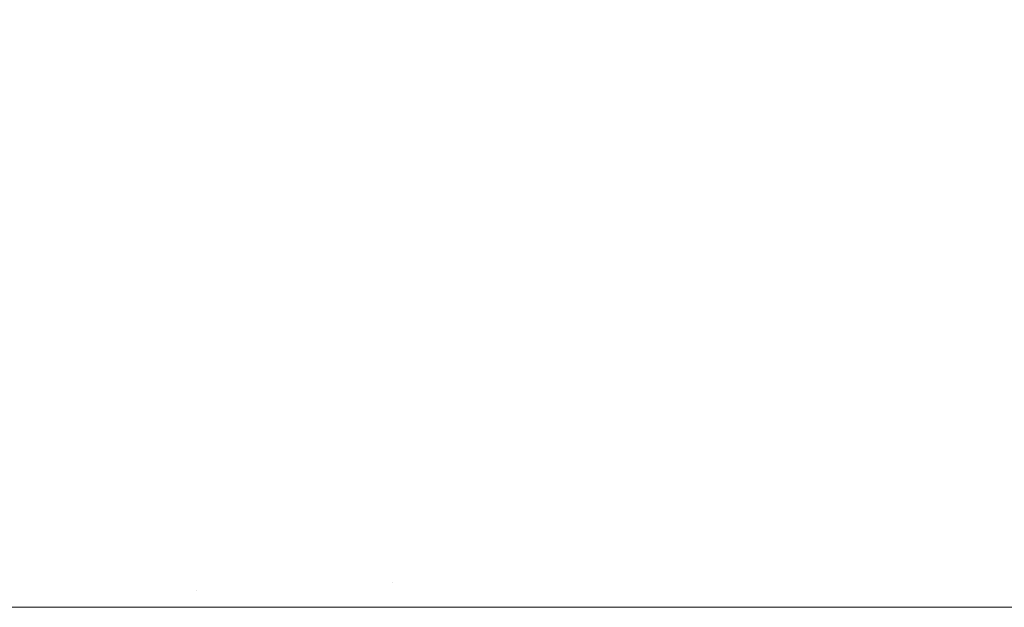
# Model space of a CAD drawing. Header units: centimetres. Extents: x -26 to 27.3, y -25.9 to -24.1.
# Tile 215 of 224: x 27.1869 to 27.2084, y -24.1599 to -24.1471. Entities that reach past the tile are written whole.
import ezdxf

# ---------------------------------------------------------------- set-up
doc = ezdxf.new("R2010")
doc.units = ezdxf.units.CM
doc.header["$LTSCALE"] = 2.54
doc.layers.add('Lucido design-1', color=7, linetype='Continuous')

# ---------------------------------------------------------------- blocks, each defined once
blk = doc.blocks.new('Gruppo-7-1')
at = {"color": 7, "linetype": 'Continuous', "lineweight": 9}
for points, invisible_edges in [([(27.189359, -24.143372, 1181.624338), (27.190073, -24.143686, 1181.624338), (27.188401, -24.147273, 1181.623701), (27.187845, -24.147028, 1181.623701)], 15), ([(27.185756, -24.147805, 1182.421942), (27.186279, -24.147958, 1182.421942), (27.18756, -24.143896, 1182.421311), (27.186858, -24.143691, 1182.421311)], 15), ([(27.190073, -24.143686, 1181.624338), (27.190772, -24.144031, 1181.624338), (27.188945, -24.147541, 1181.623701), (27.188401, -24.147273, 1181.623701)], 15), ([(27.193296, -24.147043, 1182.421311), (27.193846, -24.147525, 1182.421311), (27.196698, -24.144413, 1182.4205), (27.196009, -24.14381, 1182.4205)], 15), ([(27.197253, -24.143808, 1181.625134), (27.19794, -24.144466, 1181.625134), (27.195159, -24.147247, 1181.624338), (27.194595, -24.146708, 1181.624338)], 15), ([(27.198596, -24.146397, 1182.4205), (27.199169, -24.147111, 1182.4205), (27.202482, -24.144569, 1182.419509), (27.201795, -24.143713, 1182.419509)], 15), ([(27.186279, -24.147958, 1182.421942), (27.186796, -24.148133, 1182.421942), (27.188253, -24.144131, 1182.421311), (27.18756, -24.143896, 1182.421311)], 15), ([(27.190772, -24.144031, 1181.624338), (27.191456, -24.144406, 1181.624338), (27.189478, -24.147834, 1181.623701), (27.188945, -24.147541, 1181.623701)], 15), ([(27.186796, -24.148133, 1182.421942), (27.187305, -24.148331, 1182.421942), (27.188935, -24.144396, 1182.421311), (27.188253, -24.144131, 1182.421311)], 15), ([(27.202918, -24.144235, 1181.62609), (27.203581, -24.145139, 1181.62609), (27.200384, -24.147378, 1181.625134), (27.199821, -24.146611, 1181.625134)], 15), ([(27.203741, -24.146367, 1182.419509), (27.204311, -24.147306, 1182.419509), (27.207881, -24.145245, 1182.418342), (27.207218, -24.144152, 1182.418342)], 15), ([(27.187305, -24.148331, 1182.421942), (27.187804, -24.148551, 1182.421942), (27.189604, -24.144691, 1182.421311), (27.188935, -24.144396, 1182.421311)], 15), ([(27.191456, -24.144406, 1181.624338), (27.192123, -24.144811, 1181.624338), (27.189997, -24.148149, 1181.623701), (27.189478, -24.147834, 1181.623701)], 15), ([(27.193846, -24.147525, 1182.421311), (27.194375, -24.148031, 1182.421311), (27.197359, -24.145047, 1182.4205), (27.196698, -24.144413, 1182.4205)], 15), ([(27.19794, -24.144466, 1181.625134), (27.198598, -24.145153, 1181.625134), (27.195698, -24.147811, 1181.624338), (27.195159, -24.147247, 1181.624338)], 15), ([(27.187804, -24.148551, 1182.421942), (27.188294, -24.148792, 1182.421942), (27.190261, -24.145015, 1182.421311), (27.189604, -24.144691, 1182.421311)], 15), ([(27.199169, -24.147111, 1182.4205), (27.199711, -24.147849, 1182.4205), (27.203131, -24.145454, 1182.419509), (27.202482, -24.144569, 1182.419509)], 15), ([(27.192123, -24.144811, 1181.624338), (27.192771, -24.145244, 1181.624338), (27.190502, -24.148486, 1181.623701), (27.189997, -24.148149, 1181.623701)], 15), ([(27.188294, -24.148792, 1182.421942), (27.188772, -24.149055, 1182.421942), (27.190902, -24.145366, 1182.421311), (27.190261, -24.145015, 1182.421311)], 15), ([(27.194375, -24.148031, 1182.421311), (27.194881, -24.14856, 1182.421311), (27.197993, -24.145708, 1182.4205), (27.197359, -24.145047, 1182.4205)], 15), ([(27.198598, -24.145153, 1181.625134), (27.199225, -24.145869, 1181.625134), (27.196212, -24.148397, 1181.624338), (27.195698, -24.147811, 1181.624338)], 15), ([(27.203581, -24.145139, 1181.62609), (27.204204, -24.146072, 1181.62609), (27.200912, -24.148169, 1181.625134), (27.200384, -24.147378, 1181.625134)], 15), ([(27.208135, -24.145098, 1181.627202), (27.208756, -24.146229, 1181.627202), (27.205326, -24.148015, 1181.62609), (27.204786, -24.147031, 1181.62609)], 15), ([(27.188772, -24.149055, 1182.421942), (27.189239, -24.149338, 1182.421942), (27.191527, -24.145746, 1182.421311), (27.190902, -24.145366, 1182.421311)], 15), ([(27.192771, -24.145244, 1181.624338), (27.1934, -24.145706, 1181.624338), (27.190991, -24.148845, 1181.623701), (27.190502, -24.148486, 1181.623701)], 15), ([(27.204311, -24.147306, 1182.419509), (27.204839, -24.148268, 1182.419509), (27.208496, -24.146365, 1182.418342), (27.207881, -24.145245, 1182.418342)], 15), ([(27.199711, -24.147849, 1182.4205), (27.20022, -24.148611, 1182.4205), (27.203741, -24.146367, 1182.419509), (27.203131, -24.145454, 1182.419509)], 15), ([(27.189239, -24.149338, 1182.421942), (27.189693, -24.149641, 1182.421942), (27.192136, -24.146152, 1182.421311), (27.191527, -24.145746, 1182.421311)], 15), ([(27.1934, -24.145706, 1181.624338), (27.194009, -24.146194, 1181.624338), (27.191465, -24.149225, 1181.623701), (27.190991, -24.148845, 1181.623701)], 15), ([(27.194881, -24.14856, 1182.421311), (27.195363, -24.14911, 1182.421311), (27.198596, -24.146397, 1182.4205), (27.197993, -24.145708, 1182.4205)], 15), ([(27.199225, -24.145869, 1181.625134), (27.199821, -24.146611, 1181.625134), (27.1967, -24.149005, 1181.624338), (27.196212, -24.148397, 1181.624338)], 15), ([(27.189693, -24.149641, 1182.421942), (27.190133, -24.149964, 1182.421942), (27.192726, -24.146585, 1182.421311), (27.192136, -24.146152, 1182.421311)], 15), ([(27.194009, -24.146194, 1181.624338), (27.194595, -24.146708, 1181.624338), (27.191922, -24.149626, 1181.623701), (27.191465, -24.149225, 1181.623701)], 15), ([(27.204204, -24.146072, 1181.62609), (27.204786, -24.147031, 1181.62609), (27.201406, -24.148983, 1181.625134), (27.200912, -24.148169, 1181.625134)], 15), ([(27.208756, -24.146229, 1181.627202), (27.209327, -24.147387, 1181.627202), (27.205822, -24.149021, 1181.62609), (27.205326, -24.148015, 1181.62609)], 15), ([(27.195363, -24.14911, 1182.421311), (27.195821, -24.14968, 1182.421311), (27.199169, -24.147111, 1182.4205), (27.198596, -24.146397, 1182.4205)], 15), ([(27.20022, -24.148611, 1182.4205), (27.200695, -24.149394, 1182.4205), (27.204311, -24.147306, 1182.419509), (27.203741, -24.146367, 1182.419509)], 15), ([(27.204839, -24.148268, 1182.419509), (27.205324, -24.149253, 1182.419509), (27.209061, -24.147511, 1182.418342), (27.208496, -24.146365, 1182.418342)], 15), ([(27.186704, -24.146613, 1181.623701), (27.187279, -24.146808, 1181.623701), (27.185919, -24.150543, 1181.623223), (27.185508, -24.150403, 1181.623223)], 15), ([(27.190133, -24.149964, 1182.421942), (27.190559, -24.150306, 1182.421942), (27.193296, -24.147043, 1182.421311), (27.192726, -24.146585, 1182.421311)], 15), ([(27.199821, -24.146611, 1181.625134), (27.200384, -24.147378, 1181.625134), (27.197162, -24.149634, 1181.624338), (27.1967, -24.149005, 1181.624338)], 15), ([(27.187279, -24.146808, 1181.623701), (27.187845, -24.147028, 1181.623701), (27.186324, -24.1507, 1181.623223), (27.185919, -24.150543, 1181.623223)], 15), ([(27.194595, -24.146708, 1181.624338), (27.195159, -24.147247, 1181.624338), (27.19236, -24.150046, 1181.623701), (27.191922, -24.149626, 1181.623701)], 15), ([(27.187845, -24.147028, 1181.623701), (27.188401, -24.147273, 1181.623701), (27.186721, -24.150875, 1181.623223), (27.186324, -24.1507, 1181.623223)], 15), ([(27.190559, -24.150306, 1182.421942), (27.190969, -24.150665, 1182.421942), (27.193846, -24.147525, 1182.421311), (27.193296, -24.147043, 1182.421311)], 15), ([(27.204786, -24.147031, 1181.62609), (27.205326, -24.148015, 1181.62609), (27.201864, -24.149817, 1181.625134), (27.201406, -24.148983, 1181.625134)], 15), ([(27.188401, -24.147273, 1181.623701), (27.188945, -24.147541, 1181.623701), (27.18711, -24.151067, 1181.623223), (27.186721, -24.150875, 1181.623223)], 15), ([(27.195159, -24.147247, 1181.624338), (27.195698, -24.147811, 1181.624338), (27.19278, -24.150484, 1181.623701), (27.19236, -24.150046, 1181.623701)], 15), ([(27.195821, -24.14968, 1182.421311), (27.196253, -24.15027, 1182.421311), (27.199711, -24.147849, 1182.4205), (27.199169, -24.147111, 1182.4205)], 15), ([(27.200695, -24.149394, 1182.4205), (27.201135, -24.150196, 1182.4205), (27.204839, -24.148268, 1182.419509), (27.204311, -24.147306, 1182.419509)], 15), ([(27.190969, -24.150665, 1182.421942), (27.191363, -24.151043, 1182.421942), (27.194375, -24.148031, 1182.421311), (27.193846, -24.147525, 1182.421311)], 15), ([(27.200384, -24.147378, 1181.625134), (27.200912, -24.148169, 1181.625134), (27.197595, -24.150283, 1181.624338), (27.197162, -24.149634, 1181.624338)], 15), ([(27.205324, -24.149253, 1182.419509), (27.205767, -24.150258, 1182.419509), (27.209575, -24.14868, 1182.418342), (27.209061, -24.147511, 1182.418342)], 15), ([(27.209327, -24.147387, 1181.627202), (27.209846, -24.148568, 1181.627202), (27.206274, -24.150048, 1181.62609), (27.205822, -24.149021, 1181.62609)], 15), ([(27.188945, -24.147541, 1181.623701), (27.189478, -24.147834, 1181.623701), (27.187491, -24.151275, 1181.623223), (27.18711, -24.151067, 1181.623223)], 15), ([(27.189478, -24.147834, 1181.623701), (27.189997, -24.148149, 1181.623701), (27.187861, -24.1515, 1181.623223), (27.187491, -24.151275, 1181.623223)], 15), ([(27.195698, -24.147811, 1181.624338), (27.196212, -24.148397, 1181.624338), (27.193181, -24.150941, 1181.623701), (27.19278, -24.150484, 1181.623701)], 15), ([(27.196253, -24.15027, 1182.421311), (27.19666, -24.150879, 1182.421311), (27.20022, -24.148611, 1182.4205), (27.199711, -24.147849, 1182.4205)], 15), ([(27.185329, -24.152164, 1182.422389), (27.185663, -24.152294, 1182.422389), (27.187305, -24.148331, 1182.421942), (27.186796, -24.148133, 1182.421942)], 15), ([(27.189997, -24.148149, 1181.623701), (27.190502, -24.148486, 1181.623701), (27.188222, -24.151741, 1181.623223), (27.187861, -24.1515, 1181.623223)], 15), ([(27.191363, -24.151043, 1182.421942), (27.191741, -24.151437, 1182.421942), (27.194881, -24.14856, 1182.421311), (27.194375, -24.148031, 1182.421311)], 15), ([(27.200912, -24.148169, 1181.625134), (27.201406, -24.148983, 1181.625134), (27.197999, -24.15095, 1181.624338), (27.197595, -24.150283, 1181.624338)], 15), ([(27.205326, -24.148015, 1181.62609), (27.205822, -24.149021, 1181.62609), (27.202285, -24.150671, 1181.625134), (27.201864, -24.149817, 1181.625134)], 15), ([(27.185663, -24.152294, 1182.422389), (27.185992, -24.152439, 1182.422389), (27.187804, -24.148551, 1182.421942), (27.187305, -24.148331, 1182.421942)], 15), ([(27.201135, -24.150196, 1182.4205), (27.20154, -24.151018, 1182.4205), (27.205324, -24.149253, 1182.419509), (27.204839, -24.148268, 1182.419509)], 15), ([(27.185992, -24.152439, 1182.422389), (27.186313, -24.152597, 1182.422389), (27.188294, -24.148792, 1182.421942), (27.187804, -24.148551, 1182.421942)], 15), ([(27.190502, -24.148486, 1181.623701), (27.190991, -24.148845, 1181.623701), (27.188572, -24.151998, 1181.623223), (27.188222, -24.151741, 1181.623223)], 15), ([(27.191741, -24.151437, 1182.421942), (27.1921, -24.151847, 1182.421942), (27.195363, -24.14911, 1182.421311), (27.194881, -24.14856, 1182.421311)], 15), ([(27.196212, -24.148397, 1181.624338), (27.1967, -24.149005, 1181.624338), (27.193561, -24.151414, 1181.623701), (27.193181, -24.150941, 1181.623701)], 15), ([(27.19666, -24.150879, 1182.421311), (27.197039, -24.151504, 1182.421311), (27.200695, -24.149394, 1182.4205), (27.20022, -24.148611, 1182.4205)], 15), ([(27.209846, -24.148568, 1181.627202), (27.210314, -24.149771, 1181.627202), (27.206681, -24.151093, 1181.62609), (27.206274, -24.150048, 1181.62609)], 15), ([(27.186313, -24.152597, 1182.422389), (27.186628, -24.15277, 1182.422389), (27.188772, -24.149055, 1182.421942), (27.188294, -24.148792, 1182.421942)], 15), ([(27.205767, -24.150258, 1182.419509), (27.206165, -24.151281, 1182.419509), (27.210039, -24.149871, 1182.418342), (27.209575, -24.14868, 1182.418342)], 15), ([(27.190991, -24.148845, 1181.623701), (27.191465, -24.149225, 1181.623701), (27.188911, -24.15227, 1181.623223), (27.188572, -24.151998, 1181.623223)], 15), ([(27.1967, -24.149005, 1181.624338), (27.197162, -24.149634, 1181.624338), (27.19392, -24.151904, 1181.623701), (27.193561, -24.151414, 1181.623701)], 15), ([(27.201406, -24.148983, 1181.625134), (27.201864, -24.149817, 1181.625134), (27.198375, -24.151634, 1181.624338), (27.197999, -24.15095, 1181.624338)], 15), ([(27.205822, -24.149021, 1181.62609), (27.206274, -24.150048, 1181.62609), (27.202668, -24.151542, 1181.625134), (27.202285, -24.150671, 1181.625134)], 15), ([(27.186628, -24.15277, 1182.422389), (27.186934, -24.152956, 1182.422389), (27.189239, -24.149338, 1182.421942), (27.188772, -24.149055, 1182.421942)], 15), ([(27.191465, -24.149225, 1181.623701), (27.191922, -24.149626, 1181.623701), (27.189237, -24.152556, 1181.623223), (27.188911, -24.15227, 1181.623223)], 15), ([(27.1921, -24.151847, 1182.421942), (27.192442, -24.152273, 1182.421942), (27.195821, -24.14968, 1182.421311), (27.195363, -24.14911, 1182.421311)], 15), ([(27.20154, -24.151018, 1182.4205), (27.201909, -24.151856, 1182.4205), (27.205767, -24.150258, 1182.419509), (27.205324, -24.149253, 1182.419509)], 15), ([(27.186934, -24.152956, 1182.422389), (27.187232, -24.153155, 1182.422389), (27.189693, -24.149641, 1182.421942), (27.189239, -24.149338, 1182.421942)], 15), ([(27.197039, -24.151504, 1182.421311), (27.197391, -24.152145, 1182.421311), (27.201135, -24.150196, 1182.4205), (27.200695, -24.149394, 1182.4205)], 15), ([(27.187232, -24.153155, 1182.422389), (27.187522, -24.153367, 1182.422389), (27.190133, -24.149964, 1182.421942), (27.189693, -24.149641, 1182.421942)], 15), ([(27.191922, -24.149626, 1181.623701), (27.19236, -24.150046, 1181.623701), (27.18955, -24.152856, 1181.623223), (27.189237, -24.152556, 1181.623223)], 15), ([(27.192442, -24.152273, 1182.421942), (27.192765, -24.152713, 1182.421942), (27.196253, -24.15027, 1182.421311), (27.195821, -24.14968, 1182.421311)], 15), ([(27.197162, -24.149634, 1181.624338), (27.197595, -24.150283, 1181.624338), (27.194257, -24.152409, 1181.623701), (27.19392, -24.151904, 1181.623701)], 15), ([(27.201864, -24.149817, 1181.625134), (27.202285, -24.150671, 1181.625134), (27.19872, -24.152333, 1181.624338), (27.198375, -24.151634, 1181.624338)], 15), ([(27.206165, -24.151281, 1182.419509), (27.206517, -24.152321, 1182.419509), (27.210449, -24.151081, 1182.418342), (27.210039, -24.149871, 1182.418342)], 15), ([(27.210314, -24.149771, 1181.627202), (27.210729, -24.150993, 1181.627202), (27.207041, -24.152156, 1181.62609), (27.206681, -24.151093, 1181.62609)], 15), ([(27.187522, -24.153367, 1182.422389), (27.187801, -24.153592, 1182.422389), (27.190559, -24.150306, 1182.421942), (27.190133, -24.149964, 1182.421942)], 15), ([(27.19236, -24.150046, 1181.623701), (27.19278, -24.150484, 1181.623701), (27.18985, -24.153169, 1181.623223), (27.18955, -24.152856, 1181.623223)], 15), ([(27.206274, -24.150048, 1181.62609), (27.206681, -24.151093, 1181.62609), (27.203013, -24.152429, 1181.625134), (27.202668, -24.151542, 1181.625134)], 15), ([(27.187801, -24.153592, 1182.422389), (27.188071, -24.153828, 1182.422389), (27.190969, -24.150665, 1182.421942), (27.190559, -24.150306, 1182.421942)], 15), ([(27.192765, -24.152713, 1182.421942), (27.193068, -24.153167, 1182.421942), (27.19666, -24.150879, 1182.421311), (27.196253, -24.15027, 1182.421311)], 15), ([(27.197595, -24.150283, 1181.624338), (27.197999, -24.15095, 1181.624338), (27.194572, -24.152928, 1181.623701), (27.194257, -24.152409, 1181.623701)], 15), ([(27.197391, -24.152145, 1182.421311), (27.197715, -24.152802, 1182.421311), (27.20154, -24.151018, 1182.4205), (27.201135, -24.150196, 1182.4205)], 15), ([(27.201909, -24.151856, 1182.4205), (27.202241, -24.152709, 1182.4205), (27.206165, -24.151281, 1182.419509), (27.205767, -24.150258, 1182.419509)], 15), ([(27.19278, -24.150484, 1181.623701), (27.193181, -24.150941, 1181.623701), (27.190136, -24.153495, 1181.623223), (27.18985, -24.153169, 1181.623223)], 15), ([(27.188071, -24.153828, 1182.422389), (27.18833, -24.154076, 1182.422389), (27.191363, -24.151043, 1182.421942), (27.190969, -24.150665, 1182.421942)], 15), ([(27.202285, -24.150671, 1181.625134), (27.202668, -24.151542, 1181.625134), (27.199034, -24.153047, 1181.624338), (27.19872, -24.152333, 1181.624338)], 15), ([(27.186721, -24.150875, 1181.623223), (27.18711, -24.151067, 1181.623223), (27.18527, -24.154601, 1181.622905), (27.185037, -24.154486, 1181.622905)], 15), ([(27.193181, -24.150941, 1181.623701), (27.193561, -24.151414, 1181.623701), (27.190408, -24.153834, 1181.623223), (27.190136, -24.153495, 1181.623223)], 15), ([(27.193068, -24.153167, 1182.421942), (27.193351, -24.153634, 1182.421942), (27.197039, -24.151504, 1182.421311), (27.19666, -24.150879, 1182.421311)], 15), ([(27.197999, -24.15095, 1181.624338), (27.198375, -24.151634, 1181.624338), (27.194865, -24.153461, 1181.623701), (27.194572, -24.152928, 1181.623701)], 15), ([(27.18711, -24.151067, 1181.623223), (27.187491, -24.151275, 1181.623223), (27.185498, -24.154726, 1181.622905), (27.18527, -24.154601, 1181.622905)], 15), ([(27.18833, -24.154076, 1182.422389), (27.188578, -24.154335, 1182.422389), (27.191741, -24.151437, 1182.421942), (27.191363, -24.151043, 1182.421942)], 15), ([(27.197715, -24.152802, 1182.421311), (27.19801, -24.153471, 1182.421311), (27.201909, -24.151856, 1182.4205), (27.20154, -24.151018, 1182.4205)], 15), ([(27.206681, -24.151093, 1181.62609), (27.207041, -24.152156, 1181.62609), (27.203319, -24.15333, 1181.625134), (27.203013, -24.152429, 1181.625134)], 15), ([(27.206517, -24.152321, 1182.419509), (27.206825, -24.153375, 1182.419509), (27.210807, -24.152308, 1182.418342), (27.210449, -24.151081, 1182.418342)], 15), ([(27.210729, -24.150993, 1181.627202), (27.21109, -24.152232, 1181.627202), (27.207355, -24.153233, 1181.62609), (27.207041, -24.152156, 1181.62609)], 15), ([(27.187491, -24.151275, 1181.623223), (27.187861, -24.1515, 1181.623223), (27.185721, -24.154861, 1181.622905), (27.185498, -24.154726, 1181.622905)], 15), ([(27.202241, -24.152709, 1182.4205), (27.202535, -24.153577, 1182.4205), (27.206517, -24.152321, 1182.419509), (27.206165, -24.151281, 1182.419509)], 15), ([(27.187861, -24.1515, 1181.623223), (27.188222, -24.151741, 1181.623223), (27.185937, -24.155005, 1181.622905), (27.185721, -24.154861, 1181.622905)], 15), ([(27.188578, -24.154335, 1182.422389), (27.188814, -24.154605, 1182.422389), (27.1921, -24.151847, 1182.421942), (27.191741, -24.151437, 1182.421942)], 15), ([(27.193561, -24.151414, 1181.623701), (27.19392, -24.151904, 1181.623701), (27.190665, -24.154184, 1181.623223), (27.190408, -24.153834, 1181.623223)], 15), ([(27.193351, -24.153634, 1182.421942), (27.193614, -24.154112, 1182.421942), (27.197391, -24.152145, 1182.421311), (27.197039, -24.151504, 1182.421311)], 15), ([(27.202668, -24.151542, 1181.625134), (27.203013, -24.152429, 1181.625134), (27.199316, -24.153774, 1181.624338), (27.199034, -24.153047, 1181.624338)], 15), ([(27.188222, -24.151741, 1181.623223), (27.188572, -24.151998, 1181.623223), (27.186146, -24.155159, 1181.622905), (27.185937, -24.155005, 1181.622905)], 15), ([(27.198375, -24.151634, 1181.624338), (27.19872, -24.152333, 1181.624338), (27.195133, -24.154005, 1181.623701), (27.194865, -24.153461, 1181.623701)], 15), ([(27.188572, -24.151998, 1181.623223), (27.188911, -24.15227, 1181.623223), (27.186349, -24.155322, 1181.622905), (27.186146, -24.155159, 1181.622905)], 15), ([(27.188814, -24.154605, 1182.422389), (27.189039, -24.154884, 1182.422389), (27.192442, -24.152273, 1182.421942), (27.1921, -24.151847, 1182.421942)], 15), ([(27.19392, -24.151904, 1181.623701), (27.194257, -24.152409, 1181.623701), (27.190906, -24.154544, 1181.623223), (27.190665, -24.154184, 1181.623223)], 15), ([(27.19801, -24.153471, 1182.421311), (27.198275, -24.154153, 1182.421311), (27.202241, -24.152709, 1182.4205), (27.201909, -24.151856, 1182.4205)], 15), ([(27.193614, -24.154112, 1182.421942), (27.193855, -24.154601, 1182.421942), (27.197715, -24.152802, 1182.421311), (27.197391, -24.152145, 1182.421311)], 15), ([(27.207041, -24.152156, 1181.62609), (27.207355, -24.153233, 1181.62609), (27.203585, -24.154243, 1181.625134), (27.203319, -24.15333, 1181.625134)], 15), ([(27.21109, -24.152232, 1181.627202), (27.211397, -24.153486, 1181.627202), (27.207622, -24.154323, 1181.62609), (27.207355, -24.153233, 1181.62609)], 15), ([(27.188911, -24.15227, 1181.623223), (27.189237, -24.152556, 1181.623223), (27.186545, -24.155493, 1181.622905), (27.186349, -24.155322, 1181.622905)], 15), ([(27.189039, -24.154884, 1182.422389), (27.189251, -24.155174, 1182.422389), (27.192765, -24.152713, 1182.421942), (27.192442, -24.152273, 1182.421942)], 15), ([(27.194257, -24.152409, 1181.623701), (27.194572, -24.152928, 1181.623701), (27.191131, -24.154915, 1181.623223), (27.190906, -24.154544, 1181.623223)], 15), ([(27.19872, -24.152333, 1181.624338), (27.199034, -24.153047, 1181.624338), (27.195378, -24.154561, 1181.623701), (27.195133, -24.154005, 1181.623701)], 15), ([(27.203013, -24.152429, 1181.625134), (27.203319, -24.15333, 1181.625134), (27.199567, -24.154512, 1181.624338), (27.199316, -24.153774, 1181.624338)], 15), ([(27.202535, -24.153577, 1182.4205), (27.202792, -24.154456, 1182.4205), (27.206825, -24.153375, 1182.419509), (27.206517, -24.152321, 1182.419509)], 15), ([(27.206825, -24.153375, 1182.419509), (27.207086, -24.154441, 1182.419509), (27.211111, -24.153549, 1182.418342), (27.210807, -24.152308, 1182.418342)], 15), ([(27.189237, -24.152556, 1181.623223), (27.18955, -24.152856, 1181.623223), (27.186733, -24.155673, 1181.622905), (27.186545, -24.155493, 1181.622905)], 15), ([(27.184476, -24.156497, 1182.42265), (27.184622, -24.156585, 1182.42265), (27.186934, -24.152956, 1182.422389), (27.186628, -24.15277, 1182.422389)], 15), ([(27.18955, -24.152856, 1181.623223), (27.18985, -24.153169, 1181.623223), (27.186912, -24.155861, 1181.622905), (27.186733, -24.155673, 1181.622905)], 15), ([(27.189251, -24.155174, 1182.422389), (27.18945, -24.155472, 1182.422389), (27.193068, -24.153167, 1182.421942), (27.192765, -24.152713, 1182.421942)], 15), ([(27.193855, -24.154601, 1182.421942), (27.194075, -24.155101, 1182.421942), (27.19801, -24.153471, 1182.421311), (27.197715, -24.152802, 1182.421311)], 15), ([(27.198275, -24.154153, 1182.421311), (27.19851, -24.154846, 1182.421311), (27.202535, -24.153577, 1182.4205), (27.202241, -24.152709, 1182.4205)], 15), ([(27.184622, -24.156585, 1182.42265), (27.184764, -24.15668, 1182.42265), (27.187232, -24.153155, 1182.422389), (27.186934, -24.152956, 1182.422389)], 15), ([(27.194572, -24.152928, 1181.623701), (27.194865, -24.153461, 1181.623701), (27.191339, -24.155296, 1181.623223), (27.191131, -24.154915, 1181.623223)], 15), ([(27.199034, -24.153047, 1181.624338), (27.199316, -24.153774, 1181.624338), (27.195598, -24.155127, 1181.623701), (27.195378, -24.154561, 1181.623701)], 15), ([(27.184764, -24.15668, 1182.42265), (27.184902, -24.156781, 1182.42265), (27.187522, -24.153367, 1182.422389), (27.187232, -24.153155, 1182.422389)], 15), ([(27.18985, -24.153169, 1181.623223), (27.190136, -24.153495, 1181.623223), (27.187084, -24.156057, 1181.622905), (27.186912, -24.155861, 1181.622905)], 15), ([(27.18945, -24.155472, 1182.422389), (27.189636, -24.155778, 1182.422389), (27.193351, -24.153634, 1182.421942), (27.193068, -24.153167, 1182.421942)], 15), ([(27.203319, -24.15333, 1181.625134), (27.203585, -24.154243, 1181.625134), (27.199785, -24.155261, 1181.624338), (27.199567, -24.154512, 1181.624338)], 15), ([(27.207355, -24.153233, 1181.62609), (27.207622, -24.154323, 1181.62609), (27.203811, -24.155167, 1181.625134), (27.203585, -24.154243, 1181.625134)], 15), ([(27.184902, -24.156781, 1182.42265), (27.185035, -24.156888, 1182.42265), (27.187801, -24.153592, 1182.422389), (27.187522, -24.153367, 1182.422389)], 15), ([(27.190136, -24.153495, 1181.623223), (27.190408, -24.153834, 1181.623223), (27.187247, -24.156259, 1181.622905), (27.187084, -24.156057, 1181.622905)], 15), ([(27.194865, -24.153461, 1181.623701), (27.195133, -24.154005, 1181.623701), (27.191531, -24.155685, 1181.623223), (27.191339, -24.155296, 1181.623223)], 15), ([(27.194075, -24.155101, 1182.421942), (27.194273, -24.15561, 1182.421942), (27.198275, -24.154153, 1182.421311), (27.19801, -24.153471, 1182.421311)], 15), ([(27.202792, -24.154456, 1182.4205), (27.203009, -24.155345, 1182.4205), (27.207086, -24.154441, 1182.419509), (27.206825, -24.153375, 1182.419509)], 15), ([(27.207086, -24.154441, 1182.419509), (27.2073, -24.155518, 1182.419509), (27.21136, -24.154802, 1182.418342), (27.211111, -24.153549, 1182.418342)], 15), ([(27.211397, -24.153486, 1181.627202), (27.211649, -24.154751, 1181.627202), (27.207841, -24.155423, 1181.62609), (27.207622, -24.154323, 1181.62609)], 15), ([(27.185035, -24.156888, 1182.42265), (27.185163, -24.157001, 1182.42265), (27.188071, -24.153828, 1182.422389), (27.187801, -24.153592, 1182.422389)], 15), ([(27.189636, -24.155778, 1182.422389), (27.189809, -24.156093, 1182.422389), (27.193614, -24.154112, 1182.421942), (27.193351, -24.153634, 1182.421942)], 15), ([(27.19851, -24.154846, 1182.421311), (27.198715, -24.155548, 1182.421311), (27.202792, -24.154456, 1182.4205), (27.202535, -24.153577, 1182.4205)], 15), ([(27.185163, -24.157001, 1182.42265), (27.185287, -24.157119, 1182.42265), (27.18833, -24.154076, 1182.422389), (27.188071, -24.153828, 1182.422389)], 15), ([(27.190408, -24.153834, 1181.623223), (27.190665, -24.154184, 1181.623223), (27.187401, -24.156469, 1181.622905), (27.187247, -24.156259, 1181.622905)], 15), ([(27.199316, -24.153774, 1181.624338), (27.199567, -24.154512, 1181.624338), (27.195793, -24.155702, 1181.623701), (27.195598, -24.155127, 1181.623701)], 15), ([(27.185287, -24.157119, 1182.42265), (27.185405, -24.157243, 1182.42265), (27.188578, -24.154335, 1182.422389), (27.18833, -24.154076, 1182.422389)], 15), ([(27.190665, -24.154184, 1181.623223), (27.190906, -24.154544, 1181.623223), (27.187545, -24.156685, 1181.622905), (27.187401, -24.156469, 1181.622905)], 15), ([(27.189809, -24.156093, 1182.422389), (27.189967, -24.156414, 1182.422389), (27.193855, -24.154601, 1182.421942), (27.193614, -24.154112, 1182.421942)], 15), ([(27.195133, -24.154005, 1181.623701), (27.195378, -24.154561, 1181.623701), (27.191706, -24.156082, 1181.623223), (27.191531, -24.155685, 1181.623223)], 15), ([(27.194273, -24.15561, 1182.421942), (27.194448, -24.156126, 1182.421942), (27.19851, -24.154846, 1182.421311), (27.198275, -24.154153, 1182.421311)], 15), ([(27.185405, -24.157243, 1182.42265), (27.185518, -24.157371, 1182.42265), (27.188814, -24.154605, 1182.422389), (27.188578, -24.154335, 1182.422389)], 15), ([(27.203585, -24.154243, 1181.625134), (27.203811, -24.155167, 1181.625134), (27.199971, -24.156019, 1181.624338), (27.199785, -24.155261, 1181.624338)], 15), ([(27.207622, -24.154323, 1181.62609), (27.207841, -24.155423, 1181.62609), (27.203997, -24.156101, 1181.625134), (27.203811, -24.155167, 1181.625134)], 15), ([(27.185518, -24.157371, 1182.42265), (27.185625, -24.157504, 1182.42265), (27.189039, -24.154884, 1182.422389), (27.188814, -24.154605, 1182.422389)], 15), ([(27.190906, -24.154544, 1181.623223), (27.191131, -24.154915, 1181.623223), (27.18768, -24.156908, 1181.622905), (27.187545, -24.156685, 1181.622905)], 15), ([(27.189967, -24.156414, 1182.422389), (27.190112, -24.156743, 1182.422389), (27.194075, -24.155101, 1182.421942), (27.193855, -24.154601, 1182.421942)], 15), ([(27.195378, -24.154561, 1181.623701), (27.195598, -24.155127, 1181.623701), (27.191863, -24.156487, 1181.623223), (27.191706, -24.156082, 1181.623223)], 15), ([(27.199567, -24.154512, 1181.624338), (27.199785, -24.155261, 1181.624338), (27.195963, -24.156285, 1181.623701), (27.195793, -24.155702, 1181.623701)], 15), ([(27.198715, -24.155548, 1182.421311), (27.198888, -24.156259, 1182.421311), (27.203009, -24.155345, 1182.4205), (27.202792, -24.154456, 1182.4205)], 15), ([(27.203009, -24.155345, 1182.4205), (27.203188, -24.156243, 1182.4205), (27.2073, -24.155518, 1182.419509), (27.207086, -24.154441, 1182.419509)], 15), ([(27.2073, -24.155518, 1182.419509), (27.207467, -24.156603, 1182.419509), (27.211554, -24.156065, 1182.418342), (27.21136, -24.154802, 1182.418342)], 15), ([(27.211649, -24.154751, 1181.627202), (27.211845, -24.156027, 1181.627202), (27.208011, -24.156532, 1181.62609), (27.207841, -24.155423, 1181.62609)], 15), ([(27.185625, -24.157504, 1182.42265), (27.185726, -24.157642, 1182.42265), (27.189251, -24.155174, 1182.422389), (27.189039, -24.154884, 1182.422389)], 15), ([(27.191131, -24.154915, 1181.623223), (27.191339, -24.155296, 1181.623223), (27.187805, -24.157136, 1181.622905), (27.18768, -24.156908, 1181.622905)], 15), ([(27.194448, -24.156126, 1182.421942), (27.194601, -24.15665, 1182.421942), (27.198715, -24.155548, 1182.421311), (27.19851, -24.154846, 1182.421311)], 15), ([(27.185726, -24.157642, 1182.42265), (27.18582, -24.157784, 1182.42265), (27.18945, -24.155472, 1182.422389), (27.189251, -24.155174, 1182.422389)], 15), ([(27.190112, -24.156743, 1182.422389), (27.190242, -24.157077, 1182.422389), (27.194273, -24.15561, 1182.421942), (27.194075, -24.155101, 1182.421942)], 15), ([(27.195598, -24.155127, 1181.623701), (27.195793, -24.155702, 1181.623701), (27.192003, -24.156897, 1181.623223), (27.191863, -24.156487, 1181.623223)], 15), ([(27.199785, -24.155261, 1181.624338), (27.199971, -24.156019, 1181.624338), (27.196107, -24.156875, 1181.623701), (27.195963, -24.156285, 1181.623701)], 15), ([(27.203811, -24.155167, 1181.625134), (27.203997, -24.156101, 1181.625134), (27.200123, -24.156784, 1181.624338), (27.199971, -24.156019, 1181.624338)], 15), ([(27.18582, -24.157784, 1182.42265), (27.185909, -24.15793, 1182.42265), (27.189636, -24.155778, 1182.422389), (27.18945, -24.155472, 1182.422389)], 15), ([(27.191339, -24.155296, 1181.623223), (27.191531, -24.155685, 1181.623223), (27.18792, -24.157369, 1181.622905), (27.187805, -24.157136, 1181.622905)], 15), ([(27.198888, -24.156259, 1182.421311), (27.199031, -24.156976, 1182.421311), (27.203188, -24.156243, 1182.4205), (27.203009, -24.155345, 1182.4205)], 15), ([(27.207841, -24.155423, 1181.62609), (27.208011, -24.156532, 1181.62609), (27.204141, -24.157041, 1181.625134), (27.203997, -24.156101, 1181.625134)], 15), ([(27.186733, -24.155673, 1181.622905), (27.186912, -24.155861, 1181.622905), (27.183972, -24.158556, 1181.622747), (27.183912, -24.158494, 1181.622747)], 15), ([(27.191531, -24.155685, 1181.623223), (27.191706, -24.156082, 1181.623223), (27.188025, -24.157607, 1181.622905), (27.18792, -24.157369, 1181.622905)], 15), ([(27.190242, -24.157077, 1182.422389), (27.190357, -24.157416, 1182.422389), (27.194448, -24.156126, 1182.421942), (27.194273, -24.15561, 1182.421942)], 15), ([(27.194601, -24.15665, 1182.421942), (27.19473, -24.157181, 1182.421942), (27.198888, -24.156259, 1182.421311), (27.198715, -24.155548, 1182.421311)], 15), ([(27.203188, -24.156243, 1182.4205), (27.203327, -24.157148, 1182.4205), (27.207467, -24.156603, 1182.419509), (27.2073, -24.155518, 1182.419509)], 15), ([(27.186912, -24.155861, 1181.622905), (27.187084, -24.156057, 1181.622905), (27.184029, -24.15862, 1181.622747), (27.183972, -24.158556, 1181.622747)], 15), ([(27.185909, -24.15793, 1182.42265), (27.185991, -24.15808, 1182.42265), (27.189809, -24.156093, 1182.422389), (27.189636, -24.155778, 1182.422389)], 15), ([(27.195793, -24.155702, 1181.623701), (27.195963, -24.156285, 1181.623701), (27.192124, -24.157314, 1181.623223), (27.192003, -24.156897, 1181.623223)], 15), ([(27.187084, -24.156057, 1181.622905), (27.187247, -24.156259, 1181.622905), (27.184083, -24.158687, 1181.622747), (27.184029, -24.15862, 1181.622747)], 15), ([(27.185991, -24.15808, 1182.42265), (27.186067, -24.158233, 1182.42265), (27.189967, -24.156414, 1182.422389), (27.189809, -24.156093, 1182.422389)], 15), ([(27.191706, -24.156082, 1181.623223), (27.191863, -24.156487, 1181.623223), (27.188119, -24.157849, 1181.622905), (27.188025, -24.157607, 1181.622905)], 15), ([(27.190357, -24.157416, 1182.422389), (27.190457, -24.157761, 1182.422389), (27.194601, -24.15665, 1182.421942), (27.194448, -24.156126, 1182.421942)], 15), ([(27.199971, -24.156019, 1181.624338), (27.200123, -24.156784, 1181.624338), (27.196226, -24.157471, 1181.623701), (27.196107, -24.156875, 1181.623701)], 15), ([(27.203997, -24.156101, 1181.625134), (27.204141, -24.157041, 1181.625134), (27.200242, -24.157555, 1181.624338), (27.200123, -24.156784, 1181.624338)], 15), ([(27.207467, -24.156603, 1182.419509), (27.207586, -24.157695, 1182.419509), (27.211693, -24.157335, 1182.418342), (27.211554, -24.156065, 1182.418342)], 15), ([(27.211845, -24.156027, 1181.627202), (27.211985, -24.15731, 1181.627202), (27.208134, -24.157647, 1181.62609), (27.208011, -24.156532, 1181.62609)], 15), ([(27.187247, -24.156259, 1181.622905), (27.187401, -24.156469, 1181.622905), (27.184133, -24.158757, 1181.622747), (27.184083, -24.158687, 1181.622747)], 15), ([(27.195963, -24.156285, 1181.623701), (27.196107, -24.156875, 1181.623701), (27.192227, -24.157735, 1181.623223), (27.192124, -24.157314, 1181.623223)], 15), ([(27.19473, -24.157181, 1182.421942), (27.194837, -24.157716, 1182.421942), (27.199031, -24.156976, 1182.421311), (27.198888, -24.156259, 1182.421311)], 15), ([(27.199031, -24.156976, 1182.421311), (27.199142, -24.157699, 1182.421311), (27.203327, -24.157148, 1182.4205), (27.203188, -24.156243, 1182.4205)], 15), ([(27.187401, -24.156469, 1181.622905), (27.187545, -24.156685, 1181.622905), (27.184181, -24.158828, 1181.622747), (27.184133, -24.158757, 1181.622747)], 15), ([(27.186067, -24.158233, 1182.42265), (27.186136, -24.158389, 1182.42265), (27.190112, -24.156743, 1182.422389), (27.189967, -24.156414, 1182.422389)], 15), ([(27.191863, -24.156487, 1181.623223), (27.192003, -24.156897, 1181.623223), (27.188203, -24.158096, 1181.622905), (27.188119, -24.157849, 1181.622905)], 15), ([(27.208011, -24.156532, 1181.62609), (27.208134, -24.157647, 1181.62609), (27.204245, -24.157987, 1181.625134), (27.204141, -24.157041, 1181.625134)], 15), ([(27.187545, -24.156685, 1181.622905), (27.18768, -24.156908, 1181.622905), (27.184226, -24.158902, 1181.622747), (27.184181, -24.158828, 1181.622747)], 15), ([(27.186136, -24.158389, 1182.42265), (27.186198, -24.158549, 1182.42265), (27.190242, -24.157077, 1182.422389), (27.190112, -24.156743, 1182.422389)], 15), ([(27.190457, -24.157761, 1182.422389), (27.190543, -24.158109, 1182.422389), (27.19473, -24.157181, 1182.421942), (27.194601, -24.15665, 1182.421942)], 15), ([(27.203327, -24.157148, 1182.4205), (27.203427, -24.158059, 1182.4205), (27.207586, -24.157695, 1182.419509), (27.207467, -24.156603, 1182.419509)], 15), ([(27.18768, -24.156908, 1181.622905), (27.187805, -24.157136, 1181.622905), (27.184267, -24.158977, 1181.622747), (27.184226, -24.158902, 1181.622747)], 15), ([(27.192003, -24.156897, 1181.623223), (27.192124, -24.157314, 1181.623223), (27.188275, -24.158345, 1181.622905), (27.188203, -24.158096, 1181.622905)], 15), ([(27.196107, -24.156875, 1181.623701), (27.196226, -24.157471, 1181.623701), (27.192312, -24.158161, 1181.623223), (27.192227, -24.157735, 1181.623223)], 15), ([(27.194837, -24.157716, 1182.421942), (27.19492, -24.158255, 1182.421942), (27.199142, -24.157699, 1182.421311), (27.199031, -24.156976, 1182.421311)], 15), ([(27.200123, -24.156784, 1181.624338), (27.200242, -24.157555, 1181.624338), (27.196318, -24.158071, 1181.623701), (27.196226, -24.157471, 1181.623701)], 15), ([(27.187805, -24.157136, 1181.622905), (27.18792, -24.157369, 1181.622905), (27.184305, -24.159055, 1181.622747), (27.184267, -24.158977, 1181.622747)], 15), ([(27.186198, -24.158549, 1182.42265), (27.186252, -24.15871, 1182.42265), (27.190357, -24.157416, 1182.422389), (27.190242, -24.157077, 1182.422389)], 15), ([(27.190543, -24.158109, 1182.422389), (27.190613, -24.158461, 1182.422389), (27.194837, -24.157716, 1182.421942), (27.19473, -24.157181, 1182.421942)], 15), ([(27.199142, -24.157699, 1182.421311), (27.199222, -24.158427, 1182.421311), (27.203427, -24.158059, 1182.4205), (27.203327, -24.157148, 1182.4205)], 15), ([(27.204141, -24.157041, 1181.625134), (27.204245, -24.157987, 1181.625134), (27.200326, -24.15833, 1181.624338), (27.200242, -24.157555, 1181.624338)], 15), ([(27.18792, -24.157369, 1181.622905), (27.188025, -24.157607, 1181.622905), (27.18434, -24.159133, 1181.622747), (27.184305, -24.159055, 1181.622747)], 15), ([(27.186252, -24.15871, 1182.42265), (27.1863, -24.158875, 1182.42265), (27.190457, -24.157761, 1182.422389), (27.190357, -24.157416, 1182.422389)], 15), ([(27.192124, -24.157314, 1181.623223), (27.192227, -24.157735, 1181.623223), (27.188337, -24.158598, 1181.622905), (27.188275, -24.158345, 1181.622905)], 15), ([(27.207586, -24.157695, 1182.419509), (27.207658, -24.15879, 1182.419509), (27.211777, -24.158611, 1182.418342), (27.211693, -24.157335, 1182.418342)], 15), ([(27.211985, -24.15731, 1181.627202), (27.21207, -24.158598, 1181.627202), (27.208207, -24.158766, 1181.62609), (27.208134, -24.157647, 1181.62609)], 15), ([(27.188025, -24.157607, 1181.622905), (27.188119, -24.157849, 1181.622905), (27.184371, -24.159213, 1181.622747), (27.18434, -24.159133, 1181.622747)], 15), ([(27.196226, -24.157471, 1181.623701), (27.196318, -24.158071, 1181.623701), (27.192378, -24.15859, 1181.623223), (27.192312, -24.158161, 1181.623223)], 15), ([(27.200242, -24.157555, 1181.624338), (27.200326, -24.15833, 1181.624338), (27.196384, -24.158675, 1181.623701), (27.196318, -24.158071, 1181.623701)], 15), ([(27.1863, -24.158875, 1182.42265), (27.186341, -24.15904, 1182.42265), (27.190543, -24.158109, 1182.422389), (27.190457, -24.157761, 1182.422389)], 15), ([(27.192227, -24.157735, 1181.623223), (27.192312, -24.158161, 1181.623223), (27.188388, -24.158853, 1181.622905), (27.188337, -24.158598, 1181.622905)], 15), ([(27.190613, -24.158461, 1182.422389), (27.190667, -24.158815, 1182.422389), (27.19492, -24.158255, 1182.421942), (27.194837, -24.157716, 1182.421942)], 15), ([(27.19492, -24.158255, 1182.421942), (27.194979, -24.158798, 1182.421942), (27.199222, -24.158427, 1182.421311), (27.199142, -24.157699, 1182.421311)], 15), ([(27.203427, -24.158059, 1182.4205), (27.203487, -24.158972, 1182.4205), (27.207658, -24.15879, 1182.419509), (27.207586, -24.157695, 1182.419509)], 15), ([(27.208134, -24.157647, 1181.62609), (27.208207, -24.158766, 1181.62609), (27.204307, -24.158937, 1181.625134), (27.204245, -24.157987, 1181.625134)], 15), ([(27.188119, -24.157849, 1181.622905), (27.188203, -24.158096, 1181.622905), (27.184399, -24.159295, 1181.622747), (27.184371, -24.159213, 1181.622747)], 15), ([(27.199222, -24.158427, 1182.421311), (27.19927, -24.159157, 1182.421311), (27.203487, -24.158972, 1182.4205), (27.203427, -24.158059, 1182.4205)], 15), ([(27.204245, -24.157987, 1181.625134), (27.204307, -24.158937, 1181.625134), (27.200377, -24.159108, 1181.624338), (27.200326, -24.15833, 1181.624338)], 15), ([(27.188203, -24.158096, 1181.622905), (27.188275, -24.158345, 1181.622905), (27.184423, -24.159378, 1181.622747), (27.184399, -24.159295, 1181.622747)], 15), ([(27.186341, -24.15904, 1182.42265), (27.186374, -24.159208, 1182.42265), (27.190613, -24.158461, 1182.422389), (27.190543, -24.158109, 1182.422389)], 15), ([(27.192312, -24.158161, 1181.623223), (27.192378, -24.15859, 1181.623223), (27.188427, -24.15911, 1181.622905), (27.188388, -24.158853, 1181.622905)], 15), ([(27.190667, -24.158815, 1182.422389), (27.190706, -24.159172, 1182.422389), (27.194979, -24.158798, 1182.421942), (27.19492, -24.158255, 1182.421942)], 15), ([(27.196318, -24.158071, 1181.623701), (27.196384, -24.158675, 1181.623701), (27.192425, -24.159021, 1181.623223), (27.192378, -24.15859, 1181.623223)], 15), ([(27.188275, -24.158345, 1181.622905), (27.188337, -24.158598, 1181.622905), (27.184443, -24.159461, 1181.622747), (27.184423, -24.159378, 1181.622747)], 15), ([(27.186374, -24.159208, 1182.42265), (27.1864, -24.159377, 1182.42265), (27.190667, -24.158815, 1182.422389), (27.190613, -24.158461, 1182.422389)], 15), ([(27.194979, -24.158798, 1182.421942), (27.195015, -24.159342, 1182.421942), (27.19927, -24.159157, 1182.421311), (27.199222, -24.158427, 1182.421311)], 15), ([(27.200326, -24.15833, 1181.624338), (27.200377, -24.159108, 1181.624338), (27.196424, -24.159281, 1181.623701), (27.196384, -24.158675, 1181.623701)], 15), ([(27.188337, -24.158598, 1181.622905), (27.188388, -24.158853, 1181.622905), (27.18446, -24.159546, 1181.622747), (27.184443, -24.159461, 1181.622747)], 15), ([(27.192378, -24.15859, 1181.623223), (27.192425, -24.159021, 1181.623223), (27.188456, -24.159369, 1181.622905), (27.188427, -24.15911, 1181.622905)], 15), ([(27.196384, -24.158675, 1181.623701), (27.196424, -24.159281, 1181.623701), (27.192454, -24.159454, 1181.623223), (27.192425, -24.159021, 1181.623223)], 15), ([(27.208228, -24.159888, 1182.419355), (27.211805, -24.159888, 1182.418342), (27.211777, -24.158611, 1182.418342), (27.207658, -24.15879, 1182.419509)], 14), ([(27.21207, -24.158598, 1181.627202), (27.212098, -24.159888, 1181.627202), (27.208231, -24.159888, 1181.62609), (27.208207, -24.158766, 1181.62609)], 13), ([(27.188388, -24.158853, 1181.622905), (27.188427, -24.15911, 1181.622905), (27.184473, -24.159631, 1181.622747), (27.18446, -24.159546, 1181.622747)], 15), ([(27.1864, -24.159377, 1182.42265), (27.186419, -24.159547, 1182.42265), (27.190706, -24.159172, 1182.422389), (27.190667, -24.158815, 1182.422389)], 15), ([(27.190706, -24.159172, 1182.422389), (27.19073, -24.159529, 1182.422389), (27.195015, -24.159342, 1182.421942), (27.194979, -24.158798, 1182.421942)], 15), ([(27.204325, -24.159888, 1182.420306), (27.207682, -24.159888, 1182.419509), (27.207658, -24.15879, 1182.419509), (27.203487, -24.158972, 1182.4205)], 14), ([(27.208207, -24.158766, 1181.62609), (27.208231, -24.159888, 1181.62609), (27.204328, -24.159888, 1181.625134), (27.204307, -24.158937, 1181.625134)], 13), ([(27.207658, -24.15879, 1182.419509), (27.207682, -24.159888, 1182.419509), (27.208228, -24.159888, 1182.419355)], 9), ([(27.188427, -24.15911, 1181.622905), (27.188456, -24.159369, 1181.622905), (27.184483, -24.159716, 1181.622747), (27.184473, -24.159631, 1181.622747)], 15), ([(27.192425, -24.159021, 1181.623223), (27.192454, -24.159454, 1181.623223), (27.188473, -24.159628, 1181.622905), (27.188456, -24.159369, 1181.622905)], 15), ([(27.200377, -24.159108, 1181.624338), (27.200394, -24.159888, 1181.624338), (27.196437, -24.159888, 1181.623701), (27.196424, -24.159281, 1181.623701)], 13), ([(27.200391, -24.159888, 1182.421099), (27.203507, -24.159888, 1182.4205), (27.203487, -24.158972, 1182.4205), (27.19927, -24.159157, 1182.421311)], 14), ([(27.204307, -24.158937, 1181.625134), (27.204328, -24.159888, 1181.625134), (27.200394, -24.159888, 1181.624338), (27.200377, -24.159108, 1181.624338)], 13), ([(27.203487, -24.158972, 1182.4205), (27.203507, -24.159888, 1182.4205), (27.204325, -24.159888, 1182.420306)], 9), ([(27.186419, -24.159547, 1182.42265), (27.18643, -24.159717, 1182.42265), (27.19073, -24.159529, 1182.422389), (27.190706, -24.159172, 1182.422389)], 15), ([(27.195015, -24.159342, 1182.421942), (27.19073, -24.159529, 1182.422389), (27.190737, -24.159888, 1182.422389), (27.192461, -24.159888, 1182.422209)], 11), ([(27.196424, -24.159281, 1181.623701), (27.196437, -24.159888, 1181.623701), (27.192463, -24.159888, 1181.623223), (27.192454, -24.159454, 1181.623223)], 13), ([(27.192461, -24.159888, 1182.422209), (27.195027, -24.159888, 1182.421942), (27.195015, -24.159342, 1182.421942)], 10), ([(27.196434, -24.159888, 1182.421733), (27.199286, -24.159888, 1182.421311), (27.19927, -24.159157, 1182.421311), (27.195015, -24.159342, 1182.421942)], 14), ([(27.195015, -24.159342, 1182.421942), (27.195027, -24.159888, 1182.421942), (27.196434, -24.159888, 1182.421733)], 9), ([(27.19927, -24.159157, 1182.421311), (27.199286, -24.159888, 1182.421311), (27.200391, -24.159888, 1182.421099)], 9), ([(27.188456, -24.159369, 1181.622905), (27.188473, -24.159628, 1181.622905), (27.184488, -24.159802, 1181.622747), (27.184483, -24.159716, 1181.622747)], 15), ([(27.19073, -24.159529, 1182.422389), (27.18643, -24.159717, 1182.42265), (27.186434, -24.159888, 1182.42265), (27.188477, -24.159888, 1182.422526)], 11), ([(27.192454, -24.159454, 1181.623223), (27.192463, -24.159888, 1181.623223), (27.188478, -24.159888, 1181.622905), (27.188473, -24.159628, 1181.622905)], 13), ([(27.188477, -24.159888, 1182.422526), (27.190737, -24.159888, 1182.422389), (27.19073, -24.159529, 1182.422389)], 10), ([(27.188473, -24.159628, 1181.622905), (27.188478, -24.159888, 1181.622905), (27.18449, -24.159888, 1181.622747), (27.184488, -24.159802, 1181.622747)], 13)]:
    blk.add_3dface(points, dxfattribs=dict(at, invisible_edges=invisible_edges))

msp = doc.modelspace()

# ---------------------------------------------------------------- block references
at = {"layer": 'Lucido design-1', "color": 7}
msp.add_blockref('Gruppo-7-1', (0, 0), dxfattribs=at)

doc.saveas('drawing.dxf')
